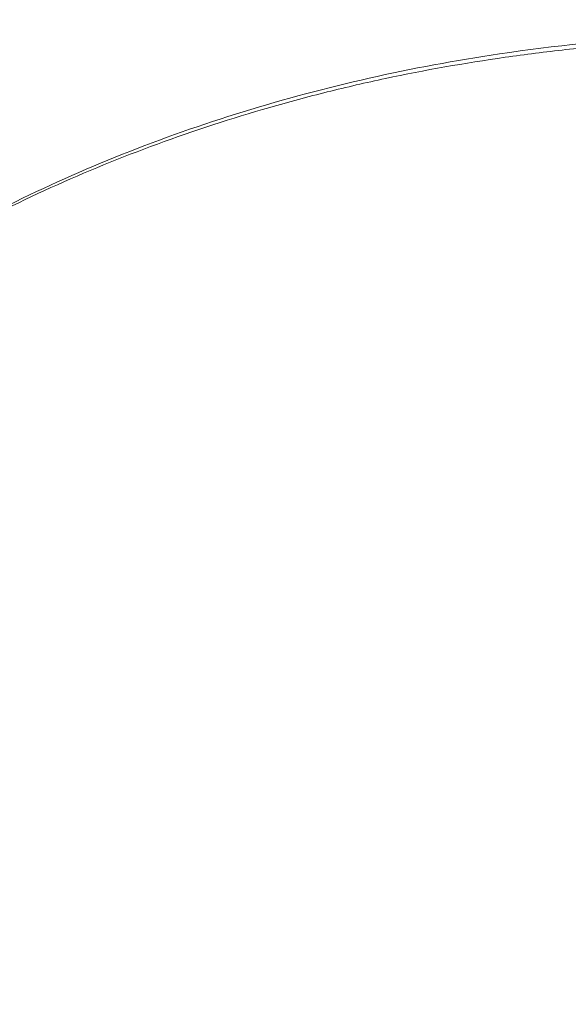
# Model space of a CAD drawing. Header units: millimetres. Extents: x 5980700 to 6194397, y -12939 to 2351883.
# Tile 79 of 124: x 6038044 to 6038146, y -2223 to -2040. Entities that reach past the tile are written whole.
import ezdxf

# ---------------------------------------------------------------- set-up
doc = ezdxf.new("R2010")
doc.units = ezdxf.units.MM
for name, color, linetype, lineweight in [('A-FLOR-PATT', 8, 'Continuous', 18), ('P-SANR-FIXT', 6, 'Continuous', 9), ('Q-CASE', 31, 'Continuous', 9)]:
    doc.layers.add(name, color=color, linetype=linetype, lineweight=lineweight)

# ---------------------------------------------------------------- blocks, each defined once
blk = doc.blocks.new('Componentes de gabinete 9 - Componentes de gabinete 10-3871332-PLANTA DE CAIMENTO DE PISOS - TÉRREO')
at = {"layer": 'Q-CASE', "lineweight": 5}
h = blk.add_hatch(dxfattribs=at)
h.set_pattern_fill('FP_32', color=256, style=0, pattern_type=2)
h.set_pattern_definition([(0, (2e-05, -3e-05), (812.8, 203.2), [33.528, -576.072, 33.528, -576.072, -3251.2]), (0, (2e-05, -3e-05), (812.8, 203.2), [-1219.2, 33.528, -1185.672, 33.528, -576.072, -1422.4]), (0, (2e-05, -3e-05), (812.8, 203.2), [-3048, 33.528, -372.872, 33.528, -982.472]), (120, (304.8, 101.6), (-582.3763620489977, 602.3054481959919), [33.52799999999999, -576.0719999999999, 33.52799999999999, -576.0719999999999, -3251.199999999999]), (120, (304.8, 101.6), (-582.3763620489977, 602.3054481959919), [-1219.2, 33.52799999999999, -1185.672, 33.52799999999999, -576.0719999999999, -1422.4]), (120, (304.8, 101.6), (-582.3763620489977, 602.3054481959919), [-3048, 33.52799999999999, -372.8719999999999, 33.52799999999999, -982.4719999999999]), (240, (406.4, 508), (-230.4236379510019, -805.5054481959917), [33.528, -576.072, 33.528, -576.072, -3251.2]), (240, (406.4, 508), (-230.4236379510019, -805.5054481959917), [-1219.2, 33.528, -1185.672, 33.528, -576.072, -1422.4]), (240, (406.4, 508), (-230.4236379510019, -805.5054481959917), [-3048, 33.528, -372.872, 33.528, -982.472])])
h.paths.add_polyline_path([(-1916.627681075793, -2503.341032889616), (-1916.627681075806, -1928.341032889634), (-4090.616646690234, -1928.341032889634), (-4090.616646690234, -2018.841821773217), (-4266.627681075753, -2018.841821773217), (-4266.627681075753, -2503.341032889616), (-2157.504512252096, -2503.341032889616)])
h.paths.add_polyline_path([(-3110.634107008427, -2404.163083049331), (-3167.436296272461, -2399.394518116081), (-3221.157012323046, -2385.38959533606), (-3268.906719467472, -2363.038630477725), (-3308.194852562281, -2333.777107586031), (-3337.907475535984, -2297.861812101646), (-3354.729751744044, -2262.080064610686), (-3360.600275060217, -2223.341032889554), (-3354.729751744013, -2184.602001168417), (-3335.245784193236, -2144.961343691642), (-3308.194852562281, -2112.904958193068), (-3268.906719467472, -2083.643435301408), (-3221.157012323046, -2061.292470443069), (-3167.436296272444, -2047.287547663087), (-3110.634107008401, -2042.518982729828), (-3072.063723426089, -2045.756980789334), (-3073.614829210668, -2014.807732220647), (-3075.889238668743, -2009.253733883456), (-3076.651862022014, -2003.300731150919), (-3075.850939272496, -1997.352760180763), (-3073.29385822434, -1991.492903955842), (-3069.878323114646, -1987.058951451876), (-3065.11199704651, -1983.411764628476), (-3059.56534687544, -1981.119493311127), (-3053.61482921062, -1980.337716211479), (-3047.664311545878, -1981.119493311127), (-3040.81046620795, -1984.412028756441), (-3037.351335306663, -1987.058951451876), (-3033.614829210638, -1991.990953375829), (-3031.378719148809, -1997.352760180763), (-3030.577796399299, -2003.300731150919), (-3031.340419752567, -2009.253733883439), (-3033.614829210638, -2014.807732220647), (-3035.478337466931, -2051.831263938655), (-3033.390313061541, -2052.15085995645), (-3025.61542372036, -2054.643551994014), (-3000.111201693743, -2061.292470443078), (-2952.361494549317, -2083.643435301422), (-2913.073361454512, -2112.904958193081), (-2884.108826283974, -2147.229036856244), (-2866.538462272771, -2184.602001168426), (-2860.667938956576, -2223.341032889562), (-2866.538462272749, -2262.080064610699), (-2884.108826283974, -2299.453028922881), (-2913.073361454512, -2333.777107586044), (-2952.361494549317, -2363.038630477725), (-3000.111201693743, -2385.38959533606), (-3053.831917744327, -2399.394518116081)])
h.paths.add_polyline_path([(-2291.627681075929, -2404.16308304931), (-2348.429870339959, -2399.394518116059), (-2402.150586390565, -2385.38959533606), (-2451.939830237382, -2361.51959800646), (-2489.188426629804, -2333.777107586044), (-2518.152961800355, -2299.453028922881), (-2535.72332581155, -2262.080064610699), (-2541.593849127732, -2223.341032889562), (-2535.72332581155, -2184.602001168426), (-2518.152961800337, -2147.229036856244), (-2489.188426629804, -2112.904958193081), (-2449.90029353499, -2083.643435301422), (-2402.150586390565, -2061.292470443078), (-2348.42987034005, -2047.287547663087), (-2310.16307827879, -2044.075036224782), (-2311.627681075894, -2014.807732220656), (-2313.90209053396, -2009.253733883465), (-2314.664713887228, -2003.300731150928), (-2313.863791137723, -1997.352760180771), (-2311.306710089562, -1991.492903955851), (-2304.722171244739, -1984.634033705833), (-2303.124848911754, -1983.411764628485), (-2297.578198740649, -1981.119493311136), (-2291.627681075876, -1980.337716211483), (-2285.677163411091, -1981.119493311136), (-2280.130513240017, -1983.411764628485), (-2275.364187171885, -1987.058951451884), (-2271.62768107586, -1991.990953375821), (-2269.353271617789, -1997.637186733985), (-2268.590648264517, -2003.300731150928), (-2269.353271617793, -2009.253733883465), (-2271.62768107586, -2014.807732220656), (-2271.948652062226, -2044.171044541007), (-2234.825491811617, -2047.287547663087), (-2181.104775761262, -2061.292470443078), (-2133.355068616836, -2083.643435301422), (-2094.066935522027, -2112.904958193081), (-2065.102400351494, -2147.229036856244), (-2047.532036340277, -2184.60200116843), (-2041.661513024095, -2223.341032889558), (-2047.532036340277, -2262.080064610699), (-2065.102400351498, -2299.453028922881), (-2094.066935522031, -2333.777107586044), (-2133.355068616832, -2363.038630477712), (-2181.104775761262, -2385.389595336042), (-2234.825491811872, -2399.394518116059)])
h.paths.add_polyline_path([(-3853.614829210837, -2404.163083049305), (-3910.417018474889, -2399.394518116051), (-3964.137734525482, -2385.389595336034), (-4011.887441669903, -2363.038630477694), (-4055.841707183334, -2329.142378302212), (-4081.97028659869, -2296.553628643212), (-4098.118636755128, -2260.765137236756), (-4103.580997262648, -2223.341032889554), (-4097.710473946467, -2184.602001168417), (-4080.14010993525, -2147.229036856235), (-4051.175574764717, -2112.904958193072), (-4011.887441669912, -2083.643435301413), (-3964.137734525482, -2061.292470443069), (-3910.417018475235, -2047.287547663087), (-3872.19667104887, -2043.171977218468), (-3873.614829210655, -2014.807732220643), (-3875.889238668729, -2009.253733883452), (-3876.651862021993, -2003.300731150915), (-3875.850939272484, -1997.352760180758), (-3873.293858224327, -1991.492903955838), (-3868.415851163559, -1985.939869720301), (-3865.111997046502, -1983.411764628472), (-3859.565346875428, -1981.119493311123), (-3853.61482921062, -1980.337716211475), (-3847.664311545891, -1981.119493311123), (-3842.117661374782, -1983.411764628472), (-3837.351335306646, -1987.058951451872), (-3833.614829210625, -1991.990953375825), (-3831.378719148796, -1997.352760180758), (-3830.577796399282, -2003.300731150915), (-3831.340419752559, -2009.253733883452), (-3833.614829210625, -2014.807732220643), (-3833.935800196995, -2044.171044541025), (-3796.812639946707, -2047.287547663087), (-3743.091923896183, -2061.292470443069), (-3695.342216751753, -2083.643435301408), (-3651.387951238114, -2117.539687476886), (-3625.259371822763, -2150.128437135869), (-3609.111021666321, -2185.91692854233), (-3603.648661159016, -2223.341032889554), (-3609.519184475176, -2262.080064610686), (-3629.681102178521, -2302.524118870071), (-3656.054083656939, -2333.777107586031), (-3695.342216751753, -2363.038630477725), (-3743.091923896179, -2385.38959533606), (-3796.812639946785, -2399.394518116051), (-3847.738132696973, -2403.669732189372)])
h = blk.add_hatch(dxfattribs=at)
h.set_pattern_fill('FP_33', color=256, style=0, pattern_type=2)
h.set_pattern_definition([(216.87, (635, 1587.5), (4762.494328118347, 3175.008507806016), [793.75, -7143.75]), (206.565, (1587.5, 1111.25), (-1587.501456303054, -1587.499067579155), [1774.879, -1774.879]), (198.435, (1587.5, 317.5), (-3174.997452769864, -1587.50290376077), [1004.024, -4016.092])])
h.paths.add_polyline_path([(-1916.627681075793, -2503.341032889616), (-1916.627681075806, -1928.341032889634), (-4090.616646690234, -1928.341032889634), (-4090.616646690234, -2018.841821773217), (-4266.627681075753, -2018.841821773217), (-4266.627681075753, -2503.341032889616), (-2157.504512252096, -2503.341032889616)])
h.paths.add_polyline_path([(-3110.634107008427, -2404.163083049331), (-3167.436296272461, -2399.394518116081), (-3221.157012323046, -2385.38959533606), (-3268.906719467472, -2363.038630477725), (-3308.194852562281, -2333.777107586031), (-3337.907475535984, -2297.861812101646), (-3354.729751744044, -2262.080064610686), (-3360.600275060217, -2223.341032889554), (-3354.729751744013, -2184.602001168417), (-3335.245784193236, -2144.961343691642), (-3308.194852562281, -2112.904958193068), (-3268.906719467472, -2083.643435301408), (-3221.157012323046, -2061.292470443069), (-3167.436296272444, -2047.287547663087), (-3110.634107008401, -2042.518982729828), (-3072.063723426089, -2045.756980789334), (-3073.614829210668, -2014.807732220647), (-3075.889238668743, -2009.253733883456), (-3076.651862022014, -2003.300731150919), (-3075.850939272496, -1997.352760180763), (-3073.29385822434, -1991.492903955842), (-3069.878323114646, -1987.058951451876), (-3065.11199704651, -1983.411764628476), (-3059.56534687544, -1981.119493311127), (-3053.61482921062, -1980.337716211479), (-3047.664311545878, -1981.119493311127), (-3040.81046620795, -1984.412028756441), (-3037.351335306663, -1987.058951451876), (-3033.614829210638, -1991.990953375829), (-3031.378719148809, -1997.352760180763), (-3030.577796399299, -2003.300731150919), (-3031.340419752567, -2009.253733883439), (-3033.614829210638, -2014.807732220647), (-3035.478337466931, -2051.831263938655), (-3033.390313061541, -2052.15085995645), (-3025.61542372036, -2054.643551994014), (-3000.111201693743, -2061.292470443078), (-2952.361494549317, -2083.643435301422), (-2913.073361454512, -2112.904958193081), (-2884.108826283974, -2147.229036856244), (-2866.538462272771, -2184.602001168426), (-2860.667938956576, -2223.341032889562), (-2866.538462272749, -2262.080064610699), (-2884.108826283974, -2299.453028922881), (-2913.073361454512, -2333.777107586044), (-2952.361494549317, -2363.038630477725), (-3000.111201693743, -2385.38959533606), (-3053.831917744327, -2399.394518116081)])
h.paths.add_polyline_path([(-2291.627681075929, -2404.16308304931), (-2348.429870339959, -2399.394518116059), (-2402.150586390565, -2385.38959533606), (-2451.939830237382, -2361.51959800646), (-2489.188426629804, -2333.777107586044), (-2518.152961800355, -2299.453028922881), (-2535.72332581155, -2262.080064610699), (-2541.593849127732, -2223.341032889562), (-2535.72332581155, -2184.602001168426), (-2518.152961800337, -2147.229036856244), (-2489.188426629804, -2112.904958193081), (-2449.90029353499, -2083.643435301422), (-2402.150586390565, -2061.292470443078), (-2348.42987034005, -2047.287547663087), (-2310.16307827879, -2044.075036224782), (-2311.627681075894, -2014.807732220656), (-2313.90209053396, -2009.253733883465), (-2314.664713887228, -2003.300731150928), (-2313.863791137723, -1997.352760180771), (-2311.306710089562, -1991.492903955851), (-2304.722171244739, -1984.634033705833), (-2303.124848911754, -1983.411764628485), (-2297.578198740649, -1981.119493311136), (-2291.627681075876, -1980.337716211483), (-2285.677163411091, -1981.119493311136), (-2280.130513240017, -1983.411764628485), (-2275.364187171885, -1987.058951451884), (-2271.62768107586, -1991.990953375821), (-2269.353271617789, -1997.637186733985), (-2268.590648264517, -2003.300731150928), (-2269.353271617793, -2009.253733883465), (-2271.62768107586, -2014.807732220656), (-2271.948652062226, -2044.171044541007), (-2234.825491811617, -2047.287547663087), (-2181.104775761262, -2061.292470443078), (-2133.355068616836, -2083.643435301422), (-2094.066935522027, -2112.904958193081), (-2065.102400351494, -2147.229036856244), (-2047.532036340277, -2184.60200116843), (-2041.661513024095, -2223.341032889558), (-2047.532036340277, -2262.080064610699), (-2065.102400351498, -2299.453028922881), (-2094.066935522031, -2333.777107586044), (-2133.355068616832, -2363.038630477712), (-2181.104775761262, -2385.389595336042), (-2234.825491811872, -2399.394518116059)])
h.paths.add_polyline_path([(-3853.614829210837, -2404.163083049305), (-3910.417018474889, -2399.394518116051), (-3964.137734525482, -2385.389595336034), (-4011.887441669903, -2363.038630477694), (-4055.841707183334, -2329.142378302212), (-4081.97028659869, -2296.553628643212), (-4098.118636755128, -2260.765137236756), (-4103.580997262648, -2223.341032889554), (-4097.710473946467, -2184.602001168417), (-4080.14010993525, -2147.229036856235), (-4051.175574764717, -2112.904958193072), (-4011.887441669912, -2083.643435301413), (-3964.137734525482, -2061.292470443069), (-3910.417018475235, -2047.287547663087), (-3872.19667104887, -2043.171977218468), (-3873.614829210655, -2014.807732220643), (-3875.889238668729, -2009.253733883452), (-3876.651862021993, -2003.300731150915), (-3875.850939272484, -1997.352760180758), (-3873.293858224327, -1991.492903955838), (-3868.415851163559, -1985.939869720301), (-3865.111997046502, -1983.411764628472), (-3859.565346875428, -1981.119493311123), (-3853.61482921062, -1980.337716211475), (-3847.664311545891, -1981.119493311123), (-3842.117661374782, -1983.411764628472), (-3837.351335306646, -1987.058951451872), (-3833.614829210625, -1991.990953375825), (-3831.378719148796, -1997.352760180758), (-3830.577796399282, -2003.300731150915), (-3831.340419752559, -2009.253733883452), (-3833.614829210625, -2014.807732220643), (-3833.935800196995, -2044.171044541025), (-3796.812639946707, -2047.287547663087), (-3743.091923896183, -2061.292470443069), (-3695.342216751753, -2083.643435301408), (-3651.387951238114, -2117.539687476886), (-3625.259371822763, -2150.128437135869), (-3609.111021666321, -2185.91692854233), (-3603.648661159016, -2223.341032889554), (-3609.519184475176, -2262.080064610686), (-3629.681102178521, -2302.524118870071), (-3656.054083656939, -2333.777107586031), (-3695.342216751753, -2363.038630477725), (-3743.091923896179, -2385.38959533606), (-3796.812639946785, -2399.394518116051), (-3847.738132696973, -2403.669732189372)])
at = {"layer": 'Q-CASE', "color": 133, "lineweight": 5}
blk.add_open_spline([(-2541.59384912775, -2223.341032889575), (-2541.59384912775, -2200.634047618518), (-2532.589590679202, -2166.481287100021), (-2502.733101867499, -2124.738962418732), (-2471.961798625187, -2096.743737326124), (-2433.842338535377, -2073.395573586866), (-2389.852688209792, -2055.852852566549), (-2347.759447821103, -2046.327661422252), (-2320.767974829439, -2043.601813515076), (-2310.314496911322, -2043.029921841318)], degree=3, knots=[0, 0, 0, 0, 0.3926990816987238, 0.5890486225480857, 0.7853981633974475, 0.9817477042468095, 1.178097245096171, 1.374446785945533, 1.497571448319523, 1.497571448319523, 1.497571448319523, 1.497571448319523], dxfattribs=at)
blk = doc.blocks.new('Deca_Cuba de Embutir Universal Oval_L_37 - L_37_17_Branco Gelo GE17-3871355-PLANTA DE CAIMENTO DE PISOS - TÉRREO')
at = {"layer": 'P-SANR-FIXT', "color": 90, "lineweight": 5}
for points, knots in [([(-249.9661680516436, 8.541033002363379e-11), (-249.9487605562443, 5.576945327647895), (-249.2309886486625, 16.62909343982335), (-246.115976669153, 32.87857124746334), (-240.931060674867, 48.86985488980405), (-233.6497721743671, 64.65930090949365), (-224.5382467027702, 79.66567800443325), (-215.2553353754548, 91.77789523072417), (-206.9657915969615, 101.0462082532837), (-198.1805707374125, 109.9407754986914), (-186.0096777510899, 120.6046998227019), (-172.55398435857, 130.4356117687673), (-161.18810142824, 137.6568931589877), (-149.2540249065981, 144.5623275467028), (-133.4974984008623, 152.4759765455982), (-113.7195315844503, 160.5714865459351), (-96.19751944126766, 166.2871145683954), (-81.88559020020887, 170.1341858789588), (-67.45751990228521, 173.4712949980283), (-52.53989968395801, 176.1199207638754), (-37.44757654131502, 178.0282909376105), (-27.40042868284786, 178.960591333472), (-21.09363908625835, 179.3664571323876), (-18.56730052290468, 179.5008466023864)], [-1, -1, -1, -1, -0.9708333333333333, -0.9416666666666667, -0.9125, -0.8833333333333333, -0.8541666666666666, -0.825, -0.8104166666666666, -0.7958333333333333, -0.7666666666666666, -0.7374999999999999, -0.7229166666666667, -0.7083333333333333, -0.6791666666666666, -0.6499999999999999, -0.6208333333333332, -0.60625, -0.5916666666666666, -0.5625, -0.5479166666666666, -0.5333333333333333, -0.5236298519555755, -0.5236298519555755, -0.5236298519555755, -0.5236298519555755]), ([(249.9661680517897, 1.331533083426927e-10), (249.9487605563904, -5.576945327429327), (249.2309886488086, -16.62909343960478), (246.115976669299, -32.87857124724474), (240.9310606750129, -48.86985488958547), (233.6497721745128, -64.65930090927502), (224.5382467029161, -79.66567800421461), (215.2553353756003, -91.77789523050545), (206.9657915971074, -101.0462082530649), (198.180570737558, -109.9407754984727), (186.0096777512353, -120.6046998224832), (172.5539843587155, -130.4356117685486), (161.1881014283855, -137.656893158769), (149.2540249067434, -144.5623275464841), (133.4974984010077, -152.4759765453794), (113.7195315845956, -160.5714865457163), (96.19751944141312, -166.2871145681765), (81.88559020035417, -170.1341858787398), (67.45751990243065, -173.4712949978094), (52.53989968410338, -176.1199207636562), (37.44757654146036, -178.0282909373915), (25.60058598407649, -179.1276033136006), (13.14112405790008, -179.8284308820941), (0.0001121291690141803, -180.0736605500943), (-13.14157257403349, -179.8284000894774), (-26.14073191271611, -179.0972557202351), (-39.06697626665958, -177.8662240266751), (-51.99215843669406, -176.1386276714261), (-64.7757108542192, -173.9312076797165), (-77.2797440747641, -171.269846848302), (-89.56807652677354, -168.130442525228), (-101.7120111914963, -164.5054827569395), (-113.578869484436, -160.4323892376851), (-125.0412526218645, -155.9571231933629), (-136.1546241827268, -151.0465540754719), (-146.9865604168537, -145.682658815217), (-157.4180866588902, -139.9219055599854), (-167.3378583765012, -133.8283248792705), (-176.7905614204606, -127.3612064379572), (-185.8370916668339, -120.4928035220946), (-194.3773779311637, -113.2961635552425), (-202.3209972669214, -105.8505852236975), (-209.6999008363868, -98.1095680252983), (-216.5656575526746, -90.03681551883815), (-222.8414178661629, -81.71890648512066), (-228.4618392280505, -73.24640232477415), (-233.4439695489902, -64.57105873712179), (-239.2929150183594, -52.66577943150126), (-244.9629843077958, -37.46108720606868), (-249.0120068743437, -18.99355938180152), (-249.9462737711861, -6.373651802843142), (-249.9661680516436, 8.54113087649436e-11)], [-1, -1, -1, -1, -0.9708333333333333, -0.9416666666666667, -0.9125, -0.8833333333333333, -0.8541666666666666, -0.825, -0.8104166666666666, -0.7958333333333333, -0.7666666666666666, -0.7374999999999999, -0.7229166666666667, -0.7083333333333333, -0.6791666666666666, -0.6499999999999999, -0.6208333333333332, -0.60625, -0.5916666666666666, -0.5625, -0.5479166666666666, -0.5333333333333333, -0.5166666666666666, -0.5, -0.4833333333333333, -0.4666666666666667, -0.45, -0.4333333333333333, -0.4166666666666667, -0.4, -0.3833333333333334, -0.3666666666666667, -0.35, -0.3333333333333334, -0.3166666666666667, -0.3, -0.2833333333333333, -0.2666666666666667, -0.25, -0.2333333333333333, -0.2166666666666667, -0.2, -0.1833333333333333, -0.1666666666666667, -0.15, -0.1333333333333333, -0.1166666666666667, -0.1, -0.06666666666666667, -0.03333333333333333, 0, 0, 0, 0])]:
    blk.add_open_spline(points, degree=3, knots=knots, dxfattribs=at)
blk = doc.blocks.new('BE-PMSa-MOD-ARQ-CONEXAODOFUTURO-EX-000-R_rvt-1-PLANTA DE CAIMENTO DE PISOS - TÉRREO')
at = {"layer": 'A-FLOR-PATT', "lineweight": 5}
h = blk.add_hatch(dxfattribs=at)
h.set_pattern_fill('FP_19', color=71, style=0, pattern_type=2)
h.set_pattern_definition([(0, (1076.385, -4153.340999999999), (0, 450), []), (90, (1076.385, -4153.340999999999), (-450, 2.755455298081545e-14), [])])
h.paths.add_polyline_path([(-1408.117406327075, -6885.841005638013), (-1448.117406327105, -6885.841005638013), (-1448.117406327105, -6165.841005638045), (-1458.117406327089, -6165.841005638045), (-1458.117406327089, -6154.841005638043), (-1478.122472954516, -6154.841005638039), (-1478.122472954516, -6265.841005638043), (-1497.12247295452, -6265.841005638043), (-1497.12247295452, -6135.841005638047), (-1458.117406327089, -6135.841005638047), (-1458.117406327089, -6125.841005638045), (-1448.117406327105, -6125.841005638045), (-1448.117406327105, -6085.84100563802), (-1408.117406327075, -6085.84100563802), (-1408.117406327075, -6125.841005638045), (-1398.117406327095, -6125.841005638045), (-1398.117406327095, -6135.841005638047), (-1359.11233969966, -6135.841005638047), (-1359.11233969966, -6265.841005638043), (-1378.112339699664, -6265.841005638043), (-1379.117406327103, -6154.841005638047), (-1398.117406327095, -6154.841005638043), (-1398.117406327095, -6165.841005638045), (-1408.117406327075, -6165.841005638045), (-1408.117406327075, -6804.748590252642)])
h.paths.add_polyline_path([(-422.2840729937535, -6885.841005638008), (-462.2840729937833, -6885.841005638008), (-462.2840729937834, -6165.841005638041), (-472.284072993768, -6165.841005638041), (-472.284072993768, -6154.841005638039), (-492.2891396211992, -6154.841005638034), (-492.2891396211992, -6265.841005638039), (-511.2891396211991, -6265.841005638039), (-511.2891396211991, -6135.841005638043), (-472.284072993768, -6135.841005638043), (-472.284072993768, -6125.841005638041), (-462.2840729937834, -6125.841005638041), (-462.2840729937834, -6085.841005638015), (-422.2840729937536, -6085.841005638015), (-422.2840729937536, -6125.841005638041), (-412.2840729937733, -6125.841005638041), (-412.2840729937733, -6135.841005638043), (-373.2790063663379, -6135.841005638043), (-373.2790063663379, -6265.841005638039), (-392.2790063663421, -6265.841005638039), (-393.2840729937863, -6154.841005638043), (-412.2840729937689, -6154.841005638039), (-412.2840729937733, -6165.841005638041), (-422.2840729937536, -6165.841005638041), (-422.2840729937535, -6804.748590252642)])
h.paths.add_polyline_path([(563.5492603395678, -6885.841005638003), (523.5492603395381, -6885.841005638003), (523.5492603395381, -6165.841005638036), (513.5492603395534, -6165.841005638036), (513.5492603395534, -6154.84100563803), (493.5441937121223, -6154.841005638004), (493.5441937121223, -6265.841005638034), (474.5441937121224, -6265.841005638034), (474.5441937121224, -6135.841005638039), (513.5492603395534, -6135.841005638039), (513.5492603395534, -6125.841005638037), (523.5492603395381, -6125.841005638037), (523.5492603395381, -6085.841005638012), (563.5492603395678, -6085.841005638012), (563.5492603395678, -6125.841005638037), (573.5492603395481, -6125.841005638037), (573.5492603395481, -6135.841005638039), (612.5543269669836, -6135.841005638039), (612.5543269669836, -6265.841005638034), (593.5543269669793, -6265.841005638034), (592.5492603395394, -6154.841005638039), (573.5492603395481, -6154.841005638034), (573.5492603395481, -6165.841005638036), (563.5492603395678, -6165.841005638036), (563.5492603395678, -6804.748590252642)])
h.paths.add_polyline_path([(1549.382593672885, -6885.841005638), (1509.382593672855, -6885.841005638), (1509.382593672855, -6165.841005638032), (1499.38259367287, -6165.841005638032), (1499.38259367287, -6154.841005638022), (1479.377527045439, -6154.841005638), (1479.377527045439, -6265.84100563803), (1460.377527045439, -6265.84100563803), (1460.377527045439, -6135.841005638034), (1499.38259367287, -6135.841005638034), (1499.38259367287, -6125.841005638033), (1509.382593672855, -6125.841005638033), (1509.382593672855, -6085.841005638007), (1549.382593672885, -6085.841005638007), (1549.382593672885, -6125.841005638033), (1559.382593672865, -6125.841005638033), (1559.382593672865, -6135.841005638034), (1598.387660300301, -6135.841005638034), (1598.387660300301, -6265.84100563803), (1579.387660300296, -6265.84100563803), (1578.382593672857, -6154.841005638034), (1559.382593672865, -6154.84100563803), (1559.382593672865, -6165.841005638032), (1549.382593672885, -6165.841005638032), (1549.382593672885, -6839.505983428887)])
h.paths.add_polyline_path([(-3379.784072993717, -6885.841005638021), (-3419.784072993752, -6885.841005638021), (-3419.784072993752, -6165.841005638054), (-3429.784072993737, -6165.841005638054), (-3429.784072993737, -6154.841005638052), (-3449.789139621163, -6154.841005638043), (-3449.789139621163, -6265.841005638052), (-3468.789139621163, -6265.841005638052), (-3468.789139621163, -6135.841005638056), (-3429.784072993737, -6135.841005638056), (-3429.784072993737, -6125.841005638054), (-3419.784072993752, -6125.841005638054), (-3419.784072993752, -6085.841005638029), (-3379.784072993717, -6085.841005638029), (-3379.784072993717, -6125.841005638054), (-3369.784072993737, -6125.841005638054), (-3369.784072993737, -6135.841005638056), (-3330.779006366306, -6135.841005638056), (-3330.779006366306, -6265.841005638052), (-3349.779006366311, -6265.841005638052), (-3350.784072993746, -6154.841005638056), (-3369.784072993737, -6154.841005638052), (-3369.784072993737, -6165.841005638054), (-3379.784072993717, -6165.841005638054), (-3379.784072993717, -6804.748590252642)])
h.paths.add_polyline_path([(-2393.950739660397, -6885.841005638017), (-2433.950739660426, -6885.841005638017), (-2433.950739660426, -6165.841005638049), (-2443.950739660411, -6165.841005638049), (-2443.950739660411, -6154.841005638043), (-2463.955806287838, -6154.841005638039), (-2463.955806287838, -6265.841005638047), (-2482.955806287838, -6265.841005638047), (-2482.955806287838, -6135.841005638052), (-2443.950739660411, -6135.841005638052), (-2443.950739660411, -6125.84100563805), (-2433.950739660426, -6125.84100563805), (-2433.950739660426, -6085.841005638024), (-2393.950739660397, -6085.841005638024), (-2393.950739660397, -6125.84100563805), (-2383.950739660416, -6125.84100563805), (-2383.950739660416, -6135.841005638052), (-2344.945673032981, -6135.841005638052), (-2344.945673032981, -6265.841005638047), (-2363.945673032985, -6265.841005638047), (-2364.950739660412, -6154.841005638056), (-2383.950739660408, -6154.841005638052), (-2383.950739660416, -6165.841005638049), (-2393.950739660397, -6165.841005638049), (-2393.950739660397, -6804.748590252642)])
h.paths.add_polyline_path([(-1633.586260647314, -8187.825683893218), (-1326.11487301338, -8187.825683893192), (-1326.11487301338, -6915.841005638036), (-1408.117406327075, -6915.841005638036), (-1408.117406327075, -6885.841005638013), (-1222.284072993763, -6885.841005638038), (-1222.284072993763, -6915.841005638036), (-1296.11487301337, -6915.841005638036), (-1296.11487301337, -8187.825683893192), (-340.281539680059, -8187.825683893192), (-340.281539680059, -6915.841005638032), (-422.2840729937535, -6915.841005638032), (-422.2840729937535, -6885.841005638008), (-236.4507396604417, -6885.841005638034), (-236.4507396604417, -6915.841005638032), (-310.281539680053, -6915.841005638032), (-310.2815396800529, -8187.825683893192), (645.5517936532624, -8187.825683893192), (645.5517936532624, -6915.841005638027), (563.5492603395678, -6915.841005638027), (563.5492603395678, -6885.841005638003), (749.3825936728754, -6885.84100563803), (749.3825936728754, -6915.841005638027), (675.5517936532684, -6915.841005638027), (675.5517936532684, -8187.825683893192), (1631.385126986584, -8187.825683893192), (1631.385126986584, -6915.841005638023), (1549.382593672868, -6915.841005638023), (1549.382593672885, -6885.841005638), (1876.385126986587, -6885.841005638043), (1876.385126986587, -5160.841005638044), (1819.382593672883, -5160.84100563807), (1819.382593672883, -5130.841005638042), (1876.385126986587, -5130.841005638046), (1876.385126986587, -3880.841005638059), (1437.385126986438, -3880.841005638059), (1436.385126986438, -3898.231985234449), (1424.554938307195, -3898.231985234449), (1424.554938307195, -3931.218364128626), (1419.460598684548, -3931.218364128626), (1419.460598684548, -3946.925911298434), (1413.385126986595, -3946.925911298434), (1413.385126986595, -3958.858886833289), (1444.385126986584, -3958.858886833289), (1444.385126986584, -3970.828505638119), (1370.385126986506, -3970.828505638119), (1370.385126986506, -3958.948636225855), (1401.385126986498, -3958.858886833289), (1401.385126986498, -3946.925911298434), (1395.309655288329, -3946.925911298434), (1395.309655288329, -3931.218364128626), (1390.215315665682, -3931.218364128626), (1390.215315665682, -3898.231985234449), (1377.385126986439, -3897.231985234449), (1377.385126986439, -3880.841005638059), (938.3851269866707, -3880.841005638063), (938.385126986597, -5130.841005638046), (1019.382593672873, -5130.841005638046), (1019.382593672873, -5160.841005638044), (816.3825936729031, -5160.84100563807), (816.3825936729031, -5130.841005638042), (908.3851269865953, -5130.841005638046), (908.3851269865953, -3880.841005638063), (469.3851269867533, -3880.841005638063), (468.3851269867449, -3898.231985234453), (456.554938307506, -3898.231985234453), (456.554938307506, -3931.21836412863), (451.4605986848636, -3931.21836412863), (451.4605986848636, -3946.925911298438), (445.3851269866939, -3946.925911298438), (445.3851269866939, -3958.948636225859), (476.3851269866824, -3958.948636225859), (476.3851269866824, -3970.828505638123), (402.3851269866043, -3970.828505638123), (402.3851269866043, -3958.858886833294), (433.3851269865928, -3958.858886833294), (433.3851269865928, -3946.925911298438), (427.3096552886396, -3946.925911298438), (427.3096552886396, -3931.21836412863), (422.2153156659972, -3931.21836412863), (422.2153156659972, -3898.231985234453), (409.3851269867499, -3897.231985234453), (409.3851269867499, -3880.841005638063), (-29.61487301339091, -3880.841005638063), (-29.61487301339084, -5130.841005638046), (16.38259367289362, -5130.841005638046), (16.38259367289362, -5160.841005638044), (-116.6174063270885, -5160.84100563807), (-116.6174063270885, -5130.841005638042), (-59.61487301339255, -5130.841005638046), (-59.61487301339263, -3880.841005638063), (-498.6148730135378, -3880.841005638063), (-499.6148730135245, -3898.231985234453), (-511.4450616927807, -3898.231985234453), (-511.4450616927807, -3931.21836412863), (-516.5394013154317, -3931.21836412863), (-516.5394013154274, -3946.925911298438), (-522.6148730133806, -3946.925911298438), (-522.6148730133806, -3958.858886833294), (-491.6148730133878, -3958.858886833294), (-491.6148730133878, -3970.828505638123), (-565.614873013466, -3970.828505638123), (-565.614873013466, -3958.948636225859), (-534.6148730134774, -3958.858886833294), (-534.6148730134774, -3946.925911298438), (-540.6903447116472, -3946.925911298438), (-540.6903447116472, -3931.21836412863), (-545.7846843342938, -3931.21836412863), (-545.7846843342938, -3898.231985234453), (-558.6148730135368, -3897.231985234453), (-558.6148730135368, -3880.841005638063), (-997.6148730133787, -3880.841005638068), (-997.6148730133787, -5130.841005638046), (-916.6174063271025, -5130.841005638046), (-916.6174063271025, -5160.841005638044), (-1084.617406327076, -5160.84100563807), (-1084.617406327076, -5130.841005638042), (-1027.61487301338, -5130.841005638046), (-1027.614873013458, -3880.841005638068), (-1466.614873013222, -3880.841005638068), (-1467.614873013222, -3898.231985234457), (-1479.44506169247, -3898.231985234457), (-1479.44506169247, -3931.218364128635), (-1484.539401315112, -3931.218364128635), (-1484.539401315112, -3946.925911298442), (-1490.614873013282, -3946.925911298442), (-1490.614873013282, -3958.948636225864), (-1459.614873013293, -3958.948636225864), (-1459.614873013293, -3970.828505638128), (-1533.614873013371, -3970.828505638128), (-1533.614873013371, -3958.858886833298), (-1502.614873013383, -3958.858886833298), (-1502.614873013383, -3946.925911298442), (-1508.690344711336, -3946.925911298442), (-1508.690344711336, -3931.218364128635), (-1513.784684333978, -3931.218364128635), (-1513.784684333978, -3898.231985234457), (-1526.614873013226, -3897.231985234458), (-1526.614873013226, -3880.841005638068), (-1965.614873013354, -3880.841005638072), (-1965.614873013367, -5130.841005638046), (-1884.61740632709, -5130.841005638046), (-1884.61740632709, -5160.841005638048), (-2052.617406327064, -5160.84100563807), (-2052.617406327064, -5130.841005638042), (-1995.614873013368, -5130.841005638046), (-1995.614873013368, -3880.841005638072), (-2434.614873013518, -3880.841005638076), (-2435.614873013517, -3898.231985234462), (-2447.445061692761, -3898.231985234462), (-2447.445061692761, -3931.218364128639), (-2452.539401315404, -3931.218364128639), (-2452.539401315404, -3946.925911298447), (-2458.614873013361, -3946.925911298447), (-2458.614873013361, -3958.858886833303), (-2427.614873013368, -3958.858886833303), (-2427.614873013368, -3970.828505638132), (-2501.614873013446, -3970.828505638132), (-2501.614873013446, -3958.948636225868), (-2470.614873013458, -3958.858886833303), (-2470.614873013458, -3946.925911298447), (-2476.690344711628, -3946.925911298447), (-2476.690344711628, -3931.218364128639), (-2481.78468433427, -3931.218364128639), (-2481.78468433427, -3898.231985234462), (-2494.614873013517, -3897.231985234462), (-2494.614873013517, -3880.841005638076), (-2933.614873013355, -3880.841005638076), (-2933.614873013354, -5130.841005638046), (-2852.617406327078, -5130.841005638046), (-2852.617406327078, -5160.841005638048), (-2963.614873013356, -5160.841005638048), (-2963.614873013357, -3730.841005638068), (-273.614873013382, -3730.841005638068), (-273.6148730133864, -1905.841005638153), (-333.6148730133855, -1905.841005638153), (-333.6148730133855, -1920.841005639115), (-403.6148730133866, -1920.841005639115), (-403.6148730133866, -1905.841005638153), (-413.6148730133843, -1905.841005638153), (-413.6148730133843, -2645.841005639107), (-403.614873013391, -2645.841005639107), (-403.614873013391, -2656.841005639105), (-383.6098063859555, -2656.841005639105), (-383.6098063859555, -2545.841005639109), (-364.6098063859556, -2545.841005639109), (-364.6098063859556, -2675.841005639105), (-403.614873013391, -2675.841005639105), (-403.614873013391, -2685.841005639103), (-413.6148730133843, -2685.841005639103), (-413.6148730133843, -2725.841005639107), (-443.614873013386, -2725.841005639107), (-443.614873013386, -2685.841005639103), (-453.6148730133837, -2685.841005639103), (-453.6148730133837, -2675.841005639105), (-492.6199396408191, -2675.841005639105), (-492.6199396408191, -2545.841005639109), (-473.6199396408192, -2545.841005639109), (-472.6148730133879, -2656.841005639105), (-453.6148730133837, -2656.841005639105), (-453.6148730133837, -2645.841005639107), (-443.614873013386, -2645.841005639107), (-443.614873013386, -1905.841005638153), (-1243.614873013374, -1905.841005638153), (-1243.614873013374, -1920.841005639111), (-1313.614873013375, -1920.841005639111), (-1313.614873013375, -1905.841005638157), (-1861.627696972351, -1905.841005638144), (-1861.627696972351, -2730.841005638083), (-1891.627696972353, -2730.841005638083), (-1891.627696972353, -2503.341005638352), (-4291.627696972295, -2503.34100563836), (-4291.627696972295, -3602.841794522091), (-4115.616662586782, -3602.841794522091), (-4115.616662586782, -3918.841794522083), (-4291.627696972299, -3918.841794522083), (-4291.62769697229, -6885.841005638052), (-4179.784072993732, -6885.841005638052), (-4179.784072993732, -6915.841005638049), (-4291.62769697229, -6915.841005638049), (-4291.62769697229, -8187.825683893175), (-3297.781539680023, -8187.825683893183), (-3297.781539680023, -6915.841005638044), (-3379.784072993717, -6915.841005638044), (-3379.784072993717, -6885.841005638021), (-3193.950739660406, -6885.841005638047), (-3193.950739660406, -6915.841005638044), (-3267.781539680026, -6915.841005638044), (-3267.781539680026, -8187.825683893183), (-2311.948206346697, -8187.825683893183), (-2311.948206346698, -6915.84100563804), (-2393.950739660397, -6915.84100563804), (-2393.950739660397, -6885.841005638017), (-2208.117406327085, -6885.841005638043), (-2208.117406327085, -6915.84100563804), (-2281.948206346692, -6915.84100563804), (-2281.948206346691, -8187.825683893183), (-1634.040783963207, -8187.825683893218)])
h.paths.add_polyline_path([(1081.283969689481, -8177.824964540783), (974.2429165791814, -8177.757752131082), (969.89444838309, -8176.62737626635), (962.5990053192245, -8171.491896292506), (958.4892938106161, -8163.573126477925), (957.9528572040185, -8159.112278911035), (958.3458896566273, -8046.283814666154), (960.307945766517, -8039.866218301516), (963.7283128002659, -8032.919235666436), (963.7283128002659, -7942.145418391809), (961.4375489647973, -7935.578149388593), (960.4463710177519, -7926.6496358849), (961.5940795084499, -7650.620109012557), (964.0656786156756, -7630.220274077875), (974.8299487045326, -7602.120334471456), (992.0949357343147, -7577.474922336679), (1014.827323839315, -7557.759074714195), (1044.094972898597, -7543.599703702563), (1071.00633885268, -7537.47041637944), (1104.593384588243, -7534.802663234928), (1150.72110646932, -7533.999939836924), (1177.139309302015, -7534.536061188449), (1217.145192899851, -7537.754905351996), (1245.244404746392, -7544.159408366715), (1272.081338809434, -7557.769795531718), (1294.810519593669, -7577.489024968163), (1312.071615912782, -7602.136909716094), (1322.831558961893, -7630.238285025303), (1326.446371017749, -7660.111296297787), (1325.461348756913, -7935.551189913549), (1322.756520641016, -7944.035336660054), (1322.75652064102, -8032.919235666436), (1327.175489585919, -8039.484241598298), (1328.701960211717, -8047.249322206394), (1328.191987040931, -8166.732035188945), (1324.318356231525, -8173.441360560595), (1317.609030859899, -8177.314991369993), (1313.735400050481, -8177.824964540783)])
h.paths.add_polyline_path([(327.9020667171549, -8177.824964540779), (-11.59041675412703, -8177.757752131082), (-15.938884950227, -8176.627376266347), (-23.23432801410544, -8171.491896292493), (-27.34403952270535, -8163.573126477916), (-27.88047612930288, -8159.11227891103), (-27.48744367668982, -8046.283814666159), (-25.52538756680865, -8039.866218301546), (-22.10502053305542, -8032.919235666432), (-22.10502053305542, -7942.145418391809), (-24.39578436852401, -7935.578149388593), (-25.38696231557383, -7926.649635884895), (-24.23925382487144, -7650.620109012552), (-21.76765471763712, -7630.220274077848), (-11.00338462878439, -7602.120334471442), (6.261602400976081, -7577.474922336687), (28.99399050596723, -7557.759074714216), (58.26163956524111, -7543.599703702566), (85.1730055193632, -7537.470416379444), (118.760051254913, -7534.802663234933), (164.8877731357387, -7533.999939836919), (197.9780157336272, -7535.04143530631), (231.3118595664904, -7537.754905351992), (259.4110714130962, -7544.159408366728), (286.2480054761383, -7557.769795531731), (308.9771862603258, -7577.48902496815), (326.2382825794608, -7602.136909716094), (336.9982256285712, -7630.238285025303), (340.613037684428, -7660.111296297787), (339.6280154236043, -7935.551189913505), (336.9231873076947, -7944.035336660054), (336.923187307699, -8032.919235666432), (341.3421562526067, -8039.484241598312), (342.8686268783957, -8047.249322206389), (342.3586537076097, -8166.73203518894), (338.4850228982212, -8173.441360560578), (331.7756975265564, -8177.314991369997)])
h.paths.add_polyline_path([(-992.9312666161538, -8177.824964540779), (-1001.772218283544, -8176.627376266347), (-1009.067661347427, -8171.491896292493), (-1013.177372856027, -8163.573126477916), (-1013.713809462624, -8159.11227891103), (-1013.320777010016, -8046.283814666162), (-1011.358720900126, -8039.866218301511), (-1007.938353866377, -8032.919235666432), (-1007.938353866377, -7942.145418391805), (-1010.229117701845, -7935.57814938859), (-1011.220295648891, -7926.649635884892), (-1010.072587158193, -7650.620109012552), (-1007.600988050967, -7630.22027407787), (-996.8367179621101, -7602.120334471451), (-979.5717309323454, -7577.474922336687), (-956.8393428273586, -7557.75907471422), (-927.5716937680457, -7543.599703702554), (-900.6603278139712, -7537.470416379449), (-867.0732820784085, -7534.802663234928), (-820.9455601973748, -7533.999939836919), (-794.5273573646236, -7534.536061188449), (-754.5214737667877, -7537.754905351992), (-726.4222619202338, -7544.159408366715), (-699.5853278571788, -7557.769795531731), (-676.8561470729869, -7577.489024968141), (-659.5950507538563, -7602.136909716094), (-648.8351077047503, -7630.238285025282), (-645.2202956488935, -7660.111296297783), (-646.2053179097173, -7935.55118991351), (-648.9101460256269, -7944.035336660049), (-648.9101460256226, -8032.919235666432), (-644.4911770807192, -8039.484241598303), (-642.9647064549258, -8047.249322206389), (-643.4746796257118, -8166.73203518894), (-647.3483104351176, -8173.441360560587), (-654.0576358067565, -8177.314991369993), (-661.1148590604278, -8177.824964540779), (-979.7632562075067, -8177.824964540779)])
h.paths.add_polyline_path([(-1863.06921016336, -8177.824964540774), (-1973.078744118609, -8177.757752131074), (-1977.427212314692, -8176.627376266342), (-1984.722655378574, -8171.491896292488), (-1988.832366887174, -8163.573126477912), (-1989.368803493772, -8159.112278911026), (-1988.975771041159, -8046.283814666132), (-1987.013714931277, -8039.866218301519), (-1983.593347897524, -8032.919235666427), (-1983.593347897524, -7942.145418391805), (-1985.884111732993, -7935.578149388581), (-1986.875289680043, -7926.649635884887), (-1985.72758118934, -7650.620109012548), (-1983.255982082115, -7630.22027407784), (-1972.491711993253, -7602.120334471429), (-1955.226724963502, -7577.474922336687), (-1932.494336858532, -7557.75907471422), (-1903.22668779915, -7543.599703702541), (-1876.315321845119, -7537.470416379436), (-1842.728276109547, -7534.802663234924), (-1796.60055422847, -7533.999939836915), (-1770.182351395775, -7534.53606118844), (-1730.176467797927, -7537.754905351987), (-1702.077255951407, -7544.159408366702), (-1675.240321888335, -7557.769795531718), (-1652.511141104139, -7577.489024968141), (-1635.250044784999, -7602.136909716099), (-1624.449879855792, -7630.570680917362), (-1620.875289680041, -7660.111296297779), (-1621.860311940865, -7935.551189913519), (-1624.565140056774, -7944.035336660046), (-1624.56514005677, -8032.919235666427), (-1620.146171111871, -8039.484241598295), (-1618.619700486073, -8047.249322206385), (-1619.129673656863, -8166.732035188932), (-1623.003304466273, -8173.441360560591), (-1629.712629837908, -8177.314991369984), (-1633.586260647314, -8177.824964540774)])
h.paths.add_polyline_path([(-2619.419593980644, -8177.82496454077), (-2958.912077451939, -8177.75775213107), (-2963.260545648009, -8176.627376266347), (-2970.555988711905, -8171.491896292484), (-2974.665700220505, -8163.573126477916), (-2975.202136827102, -8159.112278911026), (-2974.809104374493, -8046.283814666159), (-2972.847048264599, -8039.866218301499), (-2969.426681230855, -8032.919235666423), (-2969.426681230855, -7942.145418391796), (-2971.717445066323, -7935.578149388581), (-2972.708623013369, -7926.343502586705), (-2971.56091452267, -7650.620109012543), (-2969.089315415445, -7630.220274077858), (-2958.325045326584, -7602.120334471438), (-2941.060058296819, -7577.474922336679), (-2918.327670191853, -7557.759074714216), (-2889.060021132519, -7543.599703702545), (-2862.148655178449, -7537.470416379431), (-2828.561609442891, -7534.802663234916), (-2782.4338875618, -7533.999939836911), (-2756.015684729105, -7534.536061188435), (-2716.009801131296, -7537.754905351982), (-2687.910589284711, -7544.159408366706), (-2661.073655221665, -7557.769795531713), (-2638.344474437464, -7577.489024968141), (-2621.08337811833, -7602.136909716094), (-2610.323435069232, -7630.23828502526), (-2606.708623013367, -7660.111296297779), (-2607.693645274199, -7935.551189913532), (-2610.398473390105, -7944.035336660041), (-2610.3984733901, -8032.919235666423), (-2605.979504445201, -8039.48424159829), (-2604.453033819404, -8047.24932220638), (-2604.963006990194, -8166.732035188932), (-2608.836637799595, -8173.441360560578), (-2615.545963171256, -8177.314991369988)])
h.paths.add_polyline_path([(-3630.1498973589, -8105.84028628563), (-3969.023528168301, -8105.330313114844), (-3975.732853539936, -8101.456682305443), (-3979.606484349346, -8094.747356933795), (-3980.116457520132, -8090.87372612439), (-3980.116457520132, -7975.264643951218), (-3978.589986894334, -7967.499563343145), (-3974.171017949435, -7960.934557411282), (-3974.171017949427, -7871.338078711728), (-3976.875846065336, -7863.56651165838), (-3977.860868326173, -7854.637361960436), (-3976.712378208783, -7578.635430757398), (-3974.171017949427, -7558.057631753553), (-3963.48611322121, -7530.152231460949), (-3944.369171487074, -7503.894264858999), (-3919.652445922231, -7483.835936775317), (-3896.658902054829, -7472.174730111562), (-3866.537949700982, -7465.428494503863), (-3828.55380661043, -7462.551382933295), (-3781.621430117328, -7462.015261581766), (-3756.007881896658, -7462.817984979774), (-3721.171753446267, -7465.770227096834), (-3693.081068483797, -7472.168114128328), (-3666.241821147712, -7485.77439645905), (-3643.509433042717, -7505.490244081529), (-3626.244446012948, -7530.135656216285), (-3615.142810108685, -7561.020111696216), (-3611.858645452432, -7588.126618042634), (-3612.852046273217, -7863.593471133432), (-3615.142810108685, -7872.075620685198), (-3615.142810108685, -7962.107780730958), (-3611.722443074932, -7967.881540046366), (-3609.760386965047, -7974.299136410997), (-3609.367354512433, -7980.998444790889), (-3609.903791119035, -8091.58844822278), (-3614.013502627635, -8099.507218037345), (-3621.308945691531, -8104.642698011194), (-3625.657413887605, -8105.77307387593)])
h.paths.add_polyline_path([(-2052.617406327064, -5960.841005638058), (-2092.617406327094, -5960.841005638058), (-2092.617406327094, -5920.841005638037), (-2102.617406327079, -5920.841005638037), (-2102.617406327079, -5910.841005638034), (-2141.62247295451, -5910.841005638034), (-2141.62247295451, -5780.841005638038), (-2122.62247295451, -5780.841005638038), (-2121.61740632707, -5891.841005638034), (-2102.617406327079, -5891.841005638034), (-2102.617406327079, -5880.841005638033), (-2092.617406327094, -5880.841005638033), (-2092.617406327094, -5160.84100563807), (-2052.617406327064, -5160.84100563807), (-2052.617406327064, -5880.841005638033), (-2042.61740632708, -5880.841005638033), (-2042.61740632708, -5891.841005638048), (-2022.612339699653, -5891.84100563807), (-2022.612339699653, -5780.841005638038), (-2003.612339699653, -5780.841005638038), (-2003.612339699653, -5910.841005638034), (-2042.61740632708, -5910.841005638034), (-2042.61740632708, -5920.841005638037), (-2052.617406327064, -5920.841005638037)])
h.paths.add_polyline_path([(-116.6174063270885, -5960.841005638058), (-156.6174063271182, -5960.841005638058), (-156.6174063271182, -5920.841005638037), (-166.6174063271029, -5920.841005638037), (-166.6174063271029, -5910.841005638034), (-205.6224729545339, -5910.841005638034), (-205.622472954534, -5780.841005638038), (-186.6224729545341, -5780.841005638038), (-185.6174063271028, -5891.841005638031), (-166.6174063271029, -5891.841005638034), (-166.6174063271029, -5880.841005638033), (-156.6174063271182, -5880.841005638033), (-156.6174063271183, -5160.84100563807), (-116.6174063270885, -5160.84100563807), (-116.6174063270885, -5880.841005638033), (-106.6174063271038, -5880.841005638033), (-106.6174063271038, -5891.841005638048), (-86.61233969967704, -5891.84100563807), (-86.61233969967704, -5780.841005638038), (-67.61233969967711, -5780.841005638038), (-67.61233969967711, -5910.841005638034), (-106.6174063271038, -5910.841005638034), (-106.6174063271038, -5920.841005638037), (-116.6174063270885, -5920.841005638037)])
h.paths.add_polyline_path([(776.3825936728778, -5960.841005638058), (776.3825936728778, -5920.841005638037), (766.382593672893, -5920.841005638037), (766.382593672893, -5910.841005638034), (727.3775270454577, -5910.841005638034), (727.3775270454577, -5780.841005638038), (746.3775270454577, -5780.841005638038), (747.3825936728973, -5891.841005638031), (766.382593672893, -5891.841005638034), (766.382593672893, -5880.841005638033), (776.3825936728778, -5880.841005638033), (776.3825936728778, -5160.84100563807), (816.3825936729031, -5160.84100563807), (816.3825936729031, -5880.841005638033), (826.3825936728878, -5880.841005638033), (826.3825936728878, -5891.841005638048), (846.3876603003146, -5891.84100563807), (846.3876603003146, -5780.841005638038), (865.3876603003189, -5780.841005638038), (865.3876603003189, -5910.841005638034), (826.3825936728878, -5910.841005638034), (826.3825936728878, -5920.841005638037), (816.3825936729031, -5920.841005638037), (816.3825936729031, -5960.841005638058)])
h.paths.add_polyline_path([(1819.382593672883, -5960.841005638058), (1779.382593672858, -5960.841005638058), (1779.382593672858, -5920.841005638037), (1769.382593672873, -5920.841005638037), (1769.382593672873, -5910.841005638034), (1730.377527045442, -5910.841005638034), (1730.377527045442, -5780.841005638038), (1749.377527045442, -5780.841005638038), (1750.382593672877, -5891.841005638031), (1769.382593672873, -5891.841005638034), (1769.382593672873, -5880.841005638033), (1779.382593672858, -5880.841005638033), (1779.382593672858, -5160.84100563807), (1819.382593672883, -5160.84100563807), (1819.382593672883, -5880.841005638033), (1829.382593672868, -5880.841005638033), (1829.382593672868, -5891.841005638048), (1849.387660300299, -5891.84100563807), (1849.387660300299, -5780.841005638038), (1868.387660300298, -5780.841005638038), (1868.387660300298, -5910.841005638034), (1829.382593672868, -5910.841005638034), (1829.382593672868, -5920.841005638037), (1819.382593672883, -5920.841005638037)])
h.paths.add_polyline_path([(-1084.617406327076, -5960.841005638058), (-1124.617406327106, -5960.841005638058), (-1124.617406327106, -5920.841005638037), (-1134.617406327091, -5920.841005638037), (-1134.617406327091, -5910.841005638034), (-1173.622472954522, -5910.841005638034), (-1173.622472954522, -5780.841005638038), (-1154.622472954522, -5780.841005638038), (-1153.617406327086, -5891.841005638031), (-1134.617406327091, -5891.841005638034), (-1134.617406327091, -5880.841005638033), (-1124.617406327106, -5880.841005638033), (-1124.617406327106, -5160.84100563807), (-1084.617406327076, -5160.84100563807), (-1084.617406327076, -5880.841005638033), (-1074.617406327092, -5880.841005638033), (-1074.617406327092, -5891.841005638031), (-1054.612339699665, -5891.841005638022), (-1054.612339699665, -5780.841005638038), (-1035.612339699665, -5780.841005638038), (-1035.612339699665, -5910.841005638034), (-1074.617406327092, -5910.841005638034), (-1074.617406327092, -5920.841005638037), (-1084.617406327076, -5920.841005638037)])
h.paths.add_polyline_path([(-3110.634122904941, -2404.163055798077), (-3089.559253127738, -2402.354946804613), (-3132.171954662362, -2402.354946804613)])
h.paths.add_polyline_path([(-2291.627696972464, -2404.163055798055), (-2270.089865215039, -2402.35494680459), (-2313.165528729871, -2402.35494680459)])
h.paths.add_polyline_path([(-3853.61484510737, -2404.163055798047), (-3832.077013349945, -2402.354946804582), (-3875.152676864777, -2402.354946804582)])
h.paths.add_polyline_path([(-3142.339160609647, -2401.501406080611), (-3183.55053015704, -2395.193534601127), (-3167.436312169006, -2399.394490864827)])
h.paths.add_polyline_path([(-2323.332734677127, -2401.501406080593), (-2364.544104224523, -2395.193534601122), (-2348.429886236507, -2399.394490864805)])
h.paths.add_polyline_path([(-3885.319882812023, -2401.501406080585), (-3924.116436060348, -2395.82307415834), (-3910.41703437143, -2399.394490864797)])
h.paths.add_polyline_path([(-3078.929085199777, -2401.501406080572), (-3053.233014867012, -2399.238353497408), (-3040.810482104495, -2395.666917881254), (-3078.059864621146, -2401.36836192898)])
h.paths.add_polyline_path([(-2259.922659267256, -2401.50140608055), (-2234.825507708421, -2399.394490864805), (-2218.711289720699, -2395.193534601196), (-2246.15749904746, -2399.394490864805)])
h.paths.add_polyline_path([(-3821.909807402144, -2401.501406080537), (-3790.606665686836, -2397.776597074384), (-3791.218334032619, -2396.803725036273), (-3808.144647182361, -2399.394490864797)])
h.paths.add_polyline_path([(-3195.652806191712, -2392.038486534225), (-3231.517499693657, -2380.53997742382), (-3221.157028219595, -2385.389568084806)])
h.paths.add_polyline_path([(-2376.646380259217, -2392.038486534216), (-2412.511073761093, -2380.539977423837), (-2402.150602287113, -2385.389568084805)])
h.paths.add_polyline_path([(-3938.633528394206, -2392.038486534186), (-3974.498221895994, -2380.539977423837), (-3964.137750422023, -2385.38956808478)])
h.paths.add_polyline_path([(-3025.615439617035, -2392.038486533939), (-3000.111217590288, -2385.389568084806), (-2989.750746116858, -2380.539977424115), (-3004.87697517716, -2385.389568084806)])
h.paths.add_polyline_path([(-3768.596161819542, -2392.038486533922), (-3743.091939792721, -2385.389568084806), (-3732.731468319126, -2380.539977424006), (-3747.857697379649, -2385.389568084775)])
h.paths.add_polyline_path([(-2206.609013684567, -2392.038486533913), (-2181.104791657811, -2385.389568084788), (-2170.744320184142, -2380.539977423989), (-2185.870549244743, -2385.389568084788)])
h.paths.add_polyline_path([(-2155.670651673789, -2373.484205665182), (-2133.355084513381, -2363.038603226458), (-2133.355084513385, -2361.809115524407), (-2135.705106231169, -2363.038603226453)])
h.paths.add_polyline_path([(-3717.6577998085, -2373.484205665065), (-3695.342232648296, -2363.038603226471), (-3695.342232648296, -2361.809115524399), (-3697.69225436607, -2363.038603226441)])
h.paths.add_polyline_path([(-2974.677077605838, -2373.484205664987), (-2952.361510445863, -2363.038603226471), (-2952.361510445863, -2361.809115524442), (-2954.711532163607, -2363.038603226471)])
h.paths.add_polyline_path([(-2866.444849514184, -2185.219820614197), (-2866.538478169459, -2184.601973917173), (-2866.538478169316, -2185.01231778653)])
h.paths.add_polyline_path([(-2047.43842358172, -2185.219820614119), (-2047.532052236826, -2184.601973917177), (-2047.532052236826, -2185.012317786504)])
h.paths.add_polyline_path([(-3609.42557171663, -2185.219820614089), (-3609.519200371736, -2184.601973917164), (-3609.519200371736, -2185.012317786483)])
h.paths.add_polyline_path([(-2883.407863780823, -2148.720022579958), (-2884.10884218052, -2147.229009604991), (-2884.10884218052, -2147.845730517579)])
h.paths.add_polyline_path([(-3626.38858598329, -2148.720022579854), (-3629.681118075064, -2144.157919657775), (-3627.089564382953, -2147.845730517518)])
h.paths.add_polyline_path([(-2064.401437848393, -2148.720022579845), (-2065.102416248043, -2147.229009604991), (-2065.102416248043, -2147.845730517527)])
h.paths.add_polyline_path([(-2910.729698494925, -2115.682279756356), (-2913.073377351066, -2112.904930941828), (-2913.073377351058, -2113.807924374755)])
h.paths.add_polyline_path([(-2091.723272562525, -2115.682279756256), (-2094.066951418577, -2112.904930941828), (-2094.066951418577, -2113.80792437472)])
h.paths.add_polyline_path([(-3653.710420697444, -2115.682279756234), (-3656.054099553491, -2112.904930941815), (-3656.054099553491, -2113.807924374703)])
h.paths.add_polyline_path([(-2946.813568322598, -2087.775475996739), (-2952.361510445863, -2083.643408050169), (-2952.361510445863, -2084.872895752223)])
h.paths.add_polyline_path([(-3689.794290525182, -2087.775475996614), (-3695.342232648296, -2083.643408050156), (-3695.342232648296, -2084.872895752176)])
h.paths.add_polyline_path([(-2127.807142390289, -2087.775475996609), (-2133.355084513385, -2083.643408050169), (-2133.355084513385, -2084.87289575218)])
h.paths.add_polyline_path([(-2412.511073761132, -2066.142033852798), (-2376.64638025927, -2054.643524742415), (-2402.150602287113, -2061.292443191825)])
h.paths.add_polyline_path([(-3974.498221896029, -2066.142033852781), (-3938.633528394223, -2054.643524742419), (-3964.137750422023, -2061.292443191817)])
h.paths.add_polyline_path([(-3231.517499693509, -2066.142033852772), (-3195.652806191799, -2054.64352474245), (-3221.15702821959, -2061.292443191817)])
h.paths.add_polyline_path([(-2989.750746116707, -2066.142033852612), (-3000.111217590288, -2061.292443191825), (-3025.615439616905, -2054.643524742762), (-3000.111217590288, -2062.820383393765)])
h.paths.add_polyline_path([(-2170.744320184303, -2066.142033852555), (-2181.104791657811, -2061.292443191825), (-2206.609013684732, -2054.643524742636), (-2181.104791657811, -2062.82038339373)])
h.paths.add_polyline_path([(-3732.731468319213, -2066.142033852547), (-3743.091939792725, -2061.292443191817), (-3768.59616181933, -2054.643524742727), (-3743.091939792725, -2062.820383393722)])
h.paths.add_polyline_path([(-3926.531252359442, -2051.488476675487), (-3885.319882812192, -2045.180605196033), (-3910.417034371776, -2047.287520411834), (-3924.116436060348, -2050.858937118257)])
h.paths.add_polyline_path([(-2364.544104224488, -2051.488476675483), (-2323.332734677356, -2045.180605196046), (-2348.429886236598, -2047.287520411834)])
h.paths.add_polyline_path([(-3183.55053015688, -2051.488476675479), (-3142.33916060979, -2045.180605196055), (-3167.436312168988, -2047.287520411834)])
h.paths.add_polyline_path([(-2218.711289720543, -2051.48847667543), (-2234.614845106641, -2047.342439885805), (-2234.614845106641, -2049.054255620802)])
h.paths.add_polyline_path([(-3780.698437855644, -2051.4884766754), (-3796.812655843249, -2047.287520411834), (-3808.144647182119, -2047.287520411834), (-3796.812655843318, -2049.022011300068)])
h.paths.add_polyline_path([(-3072.614845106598, -2046.147071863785), (-3073.293874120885, -2045.653683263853), (-3073.293874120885, -2046.043138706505)])
h.paths.add_polyline_path([(-3089.096291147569, -2044.327064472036), (-3110.634122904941, -2042.518955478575), (-3132.171954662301, -2044.327064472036), (-3110.634122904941, -2044.327064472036)])
h.paths.add_polyline_path([(-3872.614845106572, -2044.327064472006), (-3873.293874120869, -2044.171017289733), (-3873.293874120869, -2044.327064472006)])
at = {"layer": 'P-SANR-FIXT', "color": 250, "lineweight": 5}
blk.add_blockref('Deca_Cuba de Embutir Universal Oval_L_37 - L_37_17_Branco Gelo GE17-3871355-PLANTA DE CAIMENTO DE PISOS - TÉRREO', (-2291.627696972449, -2223.341005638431), dxfattribs=at)
at = {"layer": 'Q-CASE', "color": 250, "lineweight": 5}
blk.add_blockref('Componentes de gabinete 9 - Componentes de gabinete 10-3871332-PLANTA DE CAIMENTO DE PISOS - TÉRREO', (-1.589655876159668e-05, 2.72512435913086e-05), dxfattribs=at)

msp = doc.modelspace()

# ---------------------------------------------------------------- block references
at = {"lineweight": 5}
msp.add_blockref('BE-PMSa-MOD-ARQ-CONEXAODOFUTURO-EX-000-R_rvt-1-PLANTA DE CAIMENTO DE PISOS - TÉRREO', (6040474.816446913, 0), dxfattribs=at)

doc.saveas('drawing.dxf')
